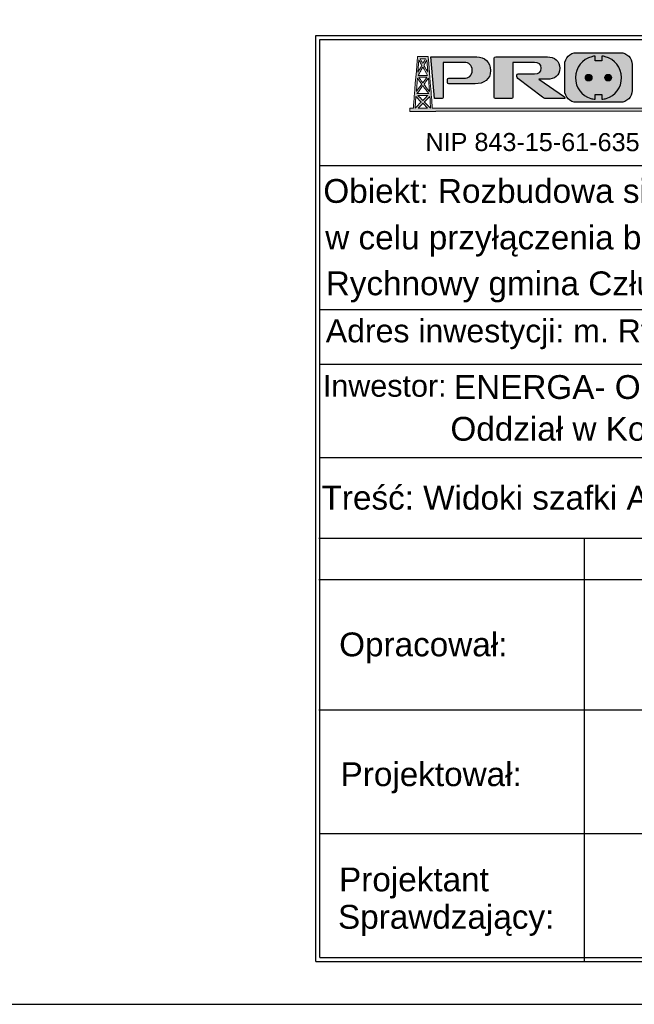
# Model space of a CAD drawing. Header units: millimetres. Extents: x -2674 to -2269, y -551 to -111.
# Tile 14 of 18: x -2456 to -2397, y -398 to -304. Entities that reach past the tile are written whole.
import ezdxf
from ezdxf.enums import TextEntityAlignment as Align

# ---------------------------------------------------------------- set-up
doc = ezdxf.new("R2010")
doc.units = ezdxf.units.MM
doc.layers.add('E- opisy', color=255, linetype='Continuous', lineweight=35)
doc.layers.add('logo', color=7, linetype='Continuous', lineweight=0)
doc.layers.add('proj_urządz_enn-tabela', color=7, linetype='Continuous')
doc.layers.add('rzutnie', color=3, linetype='Continuous', plot=False)
doc.styles.add('ARIAL', font='arial.ttf', dxfattribs={"height": 25})
doc.styles.get("Standard").update_dxf_attribs({"font": 'arial.ttf'})

# ---------------------------------------------------------------- blocks, each defined once
blk = doc.blocks.new('Block_2')
at = {"layer": 'logo', "true_color": 0xaed800, "transparency": 33554687}
h = blk.add_hatch(color=62, dxfattribs=at)
h.dxf.hatch_style = 2
edge = h.paths.add_edge_path()
edge.add_spline(control_points=[(-2069.6, -128.6), (-2069.7, -128.4), (-2069.9, -128.3), (-2070.1, -128.1), (-2069.9, -128), (-2069.8, -127.8), (-2069.7, -127.7), (-2065.6, -123.3), (-2061.3, -118.7), (-2056.5, -113.5), (-2055.7, -123.3), (-2054.4, -141), (-2054.2, -143.6), (-2054.2, -143.6), (-2054.5, -143.6), (-2054.5, -143.6), (-2056.3, -141.8), (-2065.1, -133.3), (-2069.6, -128.6)], knot_values=[0, 0, 0, 0, 1, 1, 1, 2, 2, 2, 3, 3, 3, 4, 4, 4, 5, 5, 5, 6, 6, 6, 6], degree=3, periodic=0)
edge = h.paths.add_edge_path()
edge.add_spline(control_points=[(-2094.2, -143.6), (-2094.2, -143.6), (-2091.9, -113.5), (-2091.9, -113.5), (-2091.9, -113.5), (-2082.6, -123.5), (-2078.4, -128.1), (-2082.6, -132.4), (-2092, -141.7), (-2093.8, -143.6), (-2093.8, -143.6), (-2094.2, -143.6), (-2094.2, -143.6)], knot_values=[0, 0, 0, 0, 1, 1, 1, 2, 2, 2, 3, 3, 3, 4, 4, 4, 4], degree=3, periodic=1)
edge = h.paths.add_edge_path()
edge.add_spline(control_points=[(-2088.2, -67.2), (-2084.3, -72.6), (-2080.8, -77.2), (-2077.4, -81.9), (-2077.2, -82.3), (-2077.2, -83.1), (-2077.5, -83.5), (-2081.7, -89.2), (-2090.8, -101.5), (-2090.8, -101.5), (-2090.8, -101.5), (-2089.1, -79), (-2088.2, -67.2)], knot_values=[0, 0, 0, 0, 1, 1, 1, 2, 2, 2, 3, 3, 3, 4, 4, 4, 4], degree=3, periodic=0)
edge = h.paths.add_edge_path()
edge.add_spline(control_points=[(-2084.6, -20.2), (-2084.6, -20.2), (-2083.7, -21.7), (-2082.6, -23.7), (-2080.8, -26.8), (-2078.5, -31), (-2077.4, -33), (-2077, -33.7), (-2077, -34.8), (-2077.3, -35.4), (-2078.1, -36.9), (-2079.3, -38.8), (-2080.4, -40.8), (-2083.5, -45.9), (-2087, -51.4), (-2087, -51.4), (-2087, -51.4), (-2084.6, -20.2), (-2084.6, -20.2)], knot_values=[0, 0, 0, 0, 1, 1, 1, 2, 2, 2, 3, 3, 3, 4, 4, 4, 5, 5, 5, 6, 6, 6, 6], degree=3, periodic=1)
edge = h.paths.add_edge_path()
edge.add_spline(control_points=[(-2067.4, -17.9), (-2067.4, -17.9), (-2071.8, -25.7), (-2074.2, -29.9), (-2076.5, -25.8), (-2080.9, -17.9), (-2080.9, -17.9), (-2080.9, -17.9), (-2067.4, -17.9), (-2067.4, -17.9)], knot_values=[0, 0, 0, 0, 1, 1, 1, 2, 2, 2, 3, 3, 3, 3], degree=3, periodic=1)
edge = h.paths.add_edge_path()
edge.add_spline(control_points=[(-2061.3, -51.4), (-2061.3, -51.4), (-2068.9, -39.5), (-2070.7, -36), (-2071.1, -35.2), (-2071.4, -34), (-2071.1, -33.4), (-2069, -29.3), (-2063.8, -20.1), (-2063.8, -20.1), (-2063.8, -20.1), (-2061.3, -51.4), (-2061.3, -51.4)], knot_values=[0, 0, 0, 0, 1, 1, 1, 2, 2, 2, 3, 3, 3, 4, 4, 4, 4], degree=3, periodic=1)
edge = h.paths.add_edge_path()
edge.add_spline(control_points=[(-2086.2, -60.2), (-2084, -56.1), (-2081.8, -52.2), (-2079.5, -48.2), (-2077.8, -45.1), (-2076, -41.9), (-2074.2, -38.7), (-2070, -46), (-2066.2, -52.9), (-2062.1, -60.2), (-2067.5, -60.2), (-2072.8, -60.2), (-2078, -60.2), (-2080.7, -60.2), (-2083.5, -60.2), (-2086.2, -60.2)], knot_values=[0, 0, 0, 0, 1, 1, 1, 2, 2, 2, 3, 3, 3, 4, 4, 4, 5, 5, 5, 5], degree=3, periodic=0)
edge = h.paths.add_edge_path()
edge.add_spline(control_points=[(-2077.5, -64.8), (-2072.9, -64.8), (-2068.4, -64.8), (-2063.7, -64.8), (-2067.2, -69.6), (-2070.5, -74.1), (-2074.2, -79), (-2074.8, -78.2), (-2075.4, -77.3), (-2076, -76.5), (-2078.9, -72.6), (-2081.7, -68.8), (-2084.7, -64.8), (-2082.2, -64.8), (-2079.9, -64.8), (-2077.5, -64.8)], knot_values=[0, 0, 0, 0, 1, 1, 1, 2, 2, 2, 3, 3, 3, 4, 4, 4, 5, 5, 5, 5], degree=3, periodic=0)
edge = h.paths.add_edge_path()
edge.add_spline(control_points=[(-2072.3, -106.6), (-2077.9, -106.6), (-2083.5, -106.6), (-2089.3, -106.6), (-2084.4, -100), (-2079.7, -93.6), (-2074.7, -87), (-2074.5, -86.7), (-2074.4, -86.5), (-2074.2, -86.2), (-2069, -93.1), (-2064.2, -99.7), (-2059.1, -106.6), (-2063.6, -106.6), (-2067.9, -106.6), (-2072.3, -106.6)], knot_values=[0, 0, 0, 0, 1, 1, 1, 2, 2, 2, 3, 3, 3, 4, 4, 4, 5, 5, 5, 5], degree=3, periodic=0)
edge = h.paths.add_edge_path()
edge.add_spline(control_points=[(-2074.2, -124.4), (-2078.4, -120), (-2082.7, -115.4), (-2086.7, -111), (-2081.9, -111), (-2076.8, -111), (-2071.8, -111), (-2068.3, -111), (-2064.8, -111), (-2061.4, -111), (-2064.3, -114.1), (-2067.4, -117.3), (-2070.6, -120.6), (-2071.8, -121.9), (-2073, -123.1), (-2074.2, -124.4)], knot_values=[0, 0, 0, 0, 1, 1, 1, 2, 2, 2, 3, 3, 3, 4, 4, 4, 5, 5, 5, 5], degree=3, periodic=0)
edge = h.paths.add_edge_path()
edge.add_spline(control_points=[(-2067.7, -143.6), (-2067.7, -143.6), (-2085.9, -143.6), (-2085.9, -143.6), (-2082.1, -139.5), (-2078.2, -135.3), (-2074.1, -130.9), (-2072.2, -132.9), (-2070.4, -134.9), (-2068.6, -136.9), (-2066.4, -139.1), (-2064.4, -141.4), (-2062.3, -143.6), (-2062.3, -143.6), (-2067.7, -143.6), (-2067.7, -143.6)], knot_values=[0, 0, 0, 0, 1, 1, 1, 2, 2, 2, 3, 3, 3, 4, 4, 4, 5, 5, 5, 5], degree=3, periodic=1)
edge = h.paths.add_edge_path()
edge.add_spline(control_points=[(-2060.1, -67.2), (-2060.1, -67.2), (-2057.4, -101.5), (-2057.4, -101.5), (-2057.4, -101.5), (-2065.1, -91.2), (-2068.6, -86.5), (-2071.5, -82.6), (-2071.5, -82.6), (-2068.5, -78.6), (-2065.9, -75.1), (-2060.1, -67.2), (-2060.1, -67.2)], knot_values=[0, 0, 0, 0, 1, 1, 1, 2, 2, 2, 3, 3, 3, 4, 4, 4, 4], degree=3, periodic=1)
edge = h.paths.add_edge_path()
edge.add_spline(control_points=[(-2041.9, -143.6), (-2041.9, -143.6), (-2050, -143.6), (-2050, -143.6), (-2051.3, -124.9), (-2052.8, -106.3), (-2054.3, -87.7), (-2056.1, -64), (-2060.3, -12), (-2060.3, -12), (-2060.3, -12), (-2084, -12), (-2084, -12), (-2084, -12), (-2087.6, -12), (-2087.6, -12), (-2087.6, -12), (-2093.3, -78.3), (-2095.6, -107.3), (-2096.5, -119.4), (-2097.5, -131.5), (-2098.4, -143.6), (-2098.4, -143.6), (-2107.8, -143.6), (-2107.8, -143.6), (-2107.8, -143.6), (-2107.8, -151.8), (-2107.8, -151.8), (-2107.8, -151.8), (-2107.5, -151.8), (-2107.5, -151.8), (-2107.5, -151.9), (-2107.5, -151.9), (-2107.5, -151.9), (-2085.2, -151.9), (-2063.1, -151.9), (-2040.8, -151.9), (-2040.8, -151.9), (-2040.8, -151.9), (-2040.8, -151.8), (-2040.8, -151.8), (-906, -151.8), (-906, -151.8), (-906, -151.8), (-906, -143.6), (-906, -143.6), (-906, -143.6), (-2041.9, -143.6), (-2041.9, -143.6)], knot_values=[0, 0, 0, 0, 1, 1, 1, 2, 2, 2, 3, 3, 3, 4, 4, 4, 5, 5, 5, 6, 6, 6, 7, 7, 7, 8, 8, 8, 9, 9, 9, 10, 10, 10, 11, 11, 11, 12, 12, 12, 13, 13, 13, 14, 14, 14, 15, 15, 15, 16, 16, 16, 16], degree=3, periodic=1)
h = blk.add_hatch(color=62, dxfattribs=at)
h.dxf.hatch_style = 2
edge = h.paths.add_edge_path()
edge.add_spline(control_points=[(-1650.1, -57.4), (-1645.4, -57.4), (-1641.6, -60.9), (-1641.6, -65.7), (-1641.6, -70.6), (-1645.4, -74.2), (-1650.1, -74.2), (-1654.8, -74.2), (-1658.5, -70.6), (-1658.5, -65.7), (-1658.5, -60.9), (-1654.8, -57.4), (-1650.1, -57.4)], knot_values=[0, 0, 0, 0, 1, 1, 1, 2, 2, 2, 3, 3, 3, 4, 4, 4, 4], degree=3, periodic=0)
edge = h.paths.add_edge_path()
edge.add_spline(control_points=[(-1600, -57.4), (-1595.3, -57.4), (-1591.5, -60.9), (-1591.5, -65.7), (-1591.5, -70.6), (-1595.3, -74.2), (-1600, -74.2), (-1604.7, -74.2), (-1608.4, -70.6), (-1608.4, -65.7), (-1608.4, -60.9), (-1604.7, -57.4), (-1600, -57.4)], knot_values=[0, 0, 0, 0, 1, 1, 1, 2, 2, 2, 3, 3, 3, 4, 4, 4, 4], degree=3, periodic=0)
edge = h.paths.add_edge_path()
edge.add_spline(control_points=[(-1644.5, -118.7), (-1641, -119.8), (-1637.2, -120.6), (-1633.3, -121.1), (-1633.3, -121.1), (-1633.3, -108.7), (-1633.3, -108.7), (-1633.3, -108.7), (-1616.3, -108.7), (-1616.3, -108.7), (-1616.3, -108.7), (-1616.3, -121.1), (-1616.3, -121.1), (-1612.4, -120.6), (-1608.7, -119.8), (-1605.1, -118.7), (-1581.8, -111.5), (-1566.1, -91.4), (-1566.1, -65.7), (-1566.1, -39.2), (-1583, -18.6), (-1607.8, -12.2), (-1610.5, -11.4), (-1613.4, -10.9), (-1616.3, -10.5), (-1616.3, -10.5), (-1616.3, -22.9), (-1616.3, -22.9), (-1616.3, -22.9), (-1633.3, -22.9), (-1633.3, -22.9), (-1633.3, -22.9), (-1633.3, -10.5), (-1633.3, -10.5), (-1636.3, -10.9), (-1639.1, -11.4), (-1641.9, -12.2), (-1666.7, -18.6), (-1683.6, -39.2), (-1683.6, -65.7), (-1683.6, -91.4), (-1667.9, -111.5), (-1644.5, -118.7)], knot_values=[0, 0, 0, 0, 1, 1, 1, 2, 2, 2, 3, 3, 3, 4, 4, 4, 5, 5, 5, 6, 6, 6, 7, 7, 7, 8, 8, 8, 9, 9, 9, 10, 10, 10, 11, 11, 11, 12, 12, 12, 13, 13, 13, 14, 14, 14, 14], degree=3, periodic=0)
h = blk.add_hatch(color=62, dxfattribs=at)
h.dxf.hatch_style = 2
h.paths.add_polyline_path([(-1066.7, -110.4), (-1058.7, -110.4), (-1047.6, -82.6), (-1070.3, -82.6), (-1062.1, -62), (-1070.1, -62), (-1078.2, -82.4), (-1078.3, -82.4), (-1081.2, -90), (-1058.5, -90)])
at = {"layer": 'logo'}
blk.add_lwpolyline([(-1066.7, -110.4), (-1058.7, -110.4), (-1047.6, -82.6), (-1070.3, -82.6), (-1062.1, -62), (-1070.1, -62), (-1078.2, -82.4), (-1078.3, -82.4), (-1081.2, -90), (-1058.5, -90)], close=True, dxfattribs=at)
for points, knots in [([(-2041.9, -143.6), (-2041.9, -143.6), (-2050, -143.6), (-2050, -143.6), (-2051.3, -124.9), (-2052.8, -106.3), (-2054.3, -87.7), (-2056.1, -64), (-2060.3, -12), (-2060.3, -12), (-2060.3, -12), (-2084, -12), (-2084, -12), (-2084, -12), (-2087.6, -12), (-2087.6, -12), (-2087.6, -12), (-2093.3, -78.3), (-2095.6, -107.3), (-2096.5, -119.4), (-2097.5, -131.5), (-2098.4, -143.6), (-2098.4, -143.6), (-2107.8, -143.6), (-2107.8, -143.6), (-2107.8, -143.6), (-2107.8, -151.8), (-2107.8, -151.8), (-2107.8, -151.8), (-2107.5, -151.8), (-2107.5, -151.8), (-2107.5, -151.9), (-2107.5, -151.9), (-2107.5, -151.9), (-2085.2, -151.9), (-2063.1, -151.9), (-2040.8, -151.9), (-2040.8, -151.9), (-2040.8, -151.9), (-2040.8, -151.8), (-2040.8, -151.8), (-906, -151.8), (-906, -151.8), (-906, -151.8), (-906, -143.6), (-906, -143.6), (-906, -143.6), (-2041.9, -143.6), (-2041.9, -143.6)], [0, 0, 0, 0, 1, 1, 1, 2, 2, 2, 3, 3, 3, 4, 4, 4, 5, 5, 5, 6, 6, 6, 7, 7, 7, 8, 8, 8, 9, 9, 9, 10, 10, 10, 11, 11, 11, 12, 12, 12, 13, 13, 13, 14, 14, 14, 15, 15, 15, 16, 16, 16, 16]), ([(-2084.6, -20.2), (-2084.6, -20.2), (-2083.7, -21.7), (-2082.6, -23.7), (-2080.8, -26.8), (-2078.5, -31), (-2077.4, -33), (-2077, -33.7), (-2077, -34.8), (-2077.3, -35.4), (-2078.1, -36.9), (-2079.3, -38.8), (-2080.4, -40.8), (-2083.5, -45.9), (-2087, -51.4), (-2087, -51.4), (-2087, -51.4), (-2084.6, -20.2), (-2084.6, -20.2)], [0, 0, 0, 0, 1, 1, 1, 2, 2, 2, 3, 3, 3, 4, 4, 4, 5, 5, 5, 6, 6, 6, 6]), ([(-2067.4, -17.9), (-2067.4, -17.9), (-2071.8, -25.7), (-2074.2, -29.9), (-2076.5, -25.8), (-2080.9, -17.9), (-2080.9, -17.9), (-2080.9, -17.9), (-2067.4, -17.9), (-2067.4, -17.9)], [0, 0, 0, 0, 1, 1, 1, 2, 2, 2, 3, 3, 3, 3]), ([(-2061.3, -51.4), (-2061.3, -51.4), (-2068.9, -39.5), (-2070.7, -36), (-2071.1, -35.2), (-2071.4, -34), (-2071.1, -33.4), (-2069, -29.3), (-2063.8, -20.1), (-2063.8, -20.1), (-2063.8, -20.1), (-2061.3, -51.4), (-2061.3, -51.4)], [0, 0, 0, 0, 1, 1, 1, 2, 2, 2, 3, 3, 3, 4, 4, 4, 4]), ([(-1644.5, -118.7), (-1641, -119.8), (-1637.2, -120.6), (-1633.3, -121.1), (-1633.3, -121.1), (-1633.3, -108.7), (-1633.3, -108.7), (-1633.3, -108.7), (-1616.3, -108.7), (-1616.3, -108.7), (-1616.3, -108.7), (-1616.3, -121.1), (-1616.3, -121.1), (-1612.4, -120.6), (-1608.7, -119.8), (-1605.1, -118.7), (-1581.8, -111.5), (-1566.1, -91.4), (-1566.1, -65.7), (-1566.1, -39.2), (-1583, -18.6), (-1607.8, -12.2), (-1610.5, -11.4), (-1613.4, -10.9), (-1616.3, -10.5), (-1616.3, -10.5), (-1616.3, -22.9), (-1616.3, -22.9), (-1616.3, -22.9), (-1633.3, -22.9), (-1633.3, -22.9), (-1633.3, -22.9), (-1633.3, -10.5), (-1633.3, -10.5), (-1636.3, -10.9), (-1639.1, -11.4), (-1641.9, -12.2), (-1666.7, -18.6), (-1683.6, -39.2), (-1683.6, -65.7), (-1683.6, -91.4), (-1667.9, -111.5), (-1644.5, -118.7)], [0, 0, 0, 0, 1, 1, 1, 2, 2, 2, 3, 3, 3, 4, 4, 4, 5, 5, 5, 6, 6, 6, 7, 7, 7, 8, 8, 8, 9, 9, 9, 10, 10, 10, 11, 11, 11, 12, 12, 12, 13, 13, 13, 14, 14, 14, 14]), ([(-2086.2, -60.2), (-2084, -56.1), (-2081.8, -52.2), (-2079.5, -48.2), (-2077.8, -45.1), (-2076, -41.9), (-2074.2, -38.7), (-2070, -46), (-2066.2, -52.9), (-2062.1, -60.2), (-2067.5, -60.2), (-2072.8, -60.2), (-2078, -60.2), (-2080.7, -60.2), (-2083.5, -60.2), (-2086.2, -60.2)], [0, 0, 0, 0, 1, 1, 1, 2, 2, 2, 3, 3, 3, 4, 4, 4, 5, 5, 5, 5]), ([(-2088.2, -67.2), (-2084.3, -72.6), (-2080.8, -77.2), (-2077.4, -81.9), (-2077.2, -82.3), (-2077.2, -83.1), (-2077.5, -83.5), (-2081.7, -89.2), (-2090.8, -101.5), (-2090.8, -101.5), (-2090.8, -101.5), (-2089.1, -79), (-2088.2, -67.2)], [0, 0, 0, 0, 1, 1, 1, 2, 2, 2, 3, 3, 3, 4, 4, 4, 4]), ([(-2077.5, -64.8), (-2072.9, -64.8), (-2068.4, -64.8), (-2063.7, -64.8), (-2067.2, -69.6), (-2070.5, -74.1), (-2074.2, -79), (-2074.8, -78.2), (-2075.4, -77.3), (-2076, -76.5), (-2078.9, -72.6), (-2081.7, -68.8), (-2084.7, -64.8), (-2082.2, -64.8), (-2079.9, -64.8), (-2077.5, -64.8)], [0, 0, 0, 0, 1, 1, 1, 2, 2, 2, 3, 3, 3, 4, 4, 4, 5, 5, 5, 5]), ([(-2060.1, -67.2), (-2060.1, -67.2), (-2057.4, -101.5), (-2057.4, -101.5), (-2057.4, -101.5), (-2065.1, -91.2), (-2068.6, -86.5), (-2071.5, -82.6), (-2071.5, -82.6), (-2068.5, -78.6), (-2065.9, -75.1), (-2060.1, -67.2), (-2060.1, -67.2)], [0, 0, 0, 0, 1, 1, 1, 2, 2, 2, 3, 3, 3, 4, 4, 4, 4]), ([(-1650.1, -57.4), (-1645.4, -57.4), (-1641.6, -60.9), (-1641.6, -65.7), (-1641.6, -70.6), (-1645.4, -74.2), (-1650.1, -74.2), (-1654.8, -74.2), (-1658.5, -70.6), (-1658.5, -65.7), (-1658.5, -60.9), (-1654.8, -57.4), (-1650.1, -57.4)], [0, 0, 0, 0, 1, 1, 1, 2, 2, 2, 3, 3, 3, 4, 4, 4, 4]), ([(-1600, -57.4), (-1595.3, -57.4), (-1591.5, -60.9), (-1591.5, -65.7), (-1591.5, -70.6), (-1595.3, -74.2), (-1600, -74.2), (-1604.7, -74.2), (-1608.4, -70.6), (-1608.4, -65.7), (-1608.4, -60.9), (-1604.7, -57.4), (-1600, -57.4)], [0, 0, 0, 0, 1, 1, 1, 2, 2, 2, 3, 3, 3, 4, 4, 4, 4]), ([(-2072.3, -106.6), (-2077.9, -106.6), (-2083.5, -106.6), (-2089.3, -106.6), (-2084.4, -100), (-2079.7, -93.6), (-2074.7, -87), (-2074.5, -86.7), (-2074.4, -86.5), (-2074.2, -86.2), (-2069, -93.1), (-2064.2, -99.7), (-2059.1, -106.6), (-2063.6, -106.6), (-2067.9, -106.6), (-2072.3, -106.6)], [0, 0, 0, 0, 1, 1, 1, 2, 2, 2, 3, 3, 3, 4, 4, 4, 5, 5, 5, 5]), ([(-2094.2, -143.6), (-2094.2, -143.6), (-2091.9, -113.5), (-2091.9, -113.5), (-2091.9, -113.5), (-2082.6, -123.5), (-2078.4, -128.1), (-2082.6, -132.4), (-2092, -141.7), (-2093.8, -143.6), (-2093.8, -143.6), (-2094.2, -143.6), (-2094.2, -143.6)], [0, 0, 0, 0, 1, 1, 1, 2, 2, 2, 3, 3, 3, 4, 4, 4, 4]), ([(-2074.2, -124.4), (-2078.4, -120), (-2082.7, -115.4), (-2086.7, -111), (-2081.9, -111), (-2076.8, -111), (-2071.8, -111), (-2068.3, -111), (-2064.8, -111), (-2061.4, -111), (-2064.3, -114.1), (-2067.4, -117.3), (-2070.6, -120.6), (-2071.8, -121.9), (-2073, -123.1), (-2074.2, -124.4)], [0, 0, 0, 0, 1, 1, 1, 2, 2, 2, 3, 3, 3, 4, 4, 4, 5, 5, 5, 5]), ([(-2069.6, -128.6), (-2069.7, -128.4), (-2069.9, -128.3), (-2070.1, -128.1), (-2069.9, -128), (-2069.8, -127.8), (-2069.7, -127.7), (-2065.6, -123.3), (-2061.3, -118.7), (-2056.5, -113.5), (-2055.7, -123.3), (-2054.4, -141), (-2054.2, -143.6), (-2054.2, -143.6), (-2054.5, -143.6), (-2054.5, -143.6), (-2056.3, -141.8), (-2065.1, -133.3), (-2069.6, -128.6)], [0, 0, 0, 0, 1, 1, 1, 2, 2, 2, 3, 3, 3, 4, 4, 4, 5, 5, 5, 6, 6, 6, 6]), ([(-2067.7, -143.6), (-2067.7, -143.6), (-2085.9, -143.6), (-2085.9, -143.6), (-2082.1, -139.5), (-2078.2, -135.3), (-2074.1, -130.9), (-2072.2, -132.9), (-2070.4, -134.9), (-2068.6, -136.9), (-2066.4, -139.1), (-2064.4, -141.4), (-2062.3, -143.6), (-2062.3, -143.6), (-2067.7, -143.6), (-2067.7, -143.6)], [0, 0, 0, 0, 1, 1, 1, 2, 2, 2, 3, 3, 3, 4, 4, 4, 5, 5, 5, 5])]:
    blk.add_open_spline(points, degree=3, knots=knots, dxfattribs=at)

msp = doc.modelspace()

# ---------------------------------------------------------------- hatches: boundary and pattern name
at = {"transparency": 33554687}
h = msp.add_hatch(color=0, dxfattribs=at)
h.dxf.hatch_style = 2
edge = h.paths.add_edge_path()
edge.add_spline(control_points=[(-2411.938, -307.389), (-2411.938, -307.389), (-2416.331, -307.389), (-2416.331, -307.389)], knot_values=[0, 0, 0, 0, 1, 1, 1, 1], degree=3, periodic=0)
edge.add_spline(control_points=[(-2416.331, -307.389), (-2416.331, -307.389), (-2415.975, -311.397), (-2415.975, -311.397)], knot_values=[1, 1, 1, 1, 2, 2, 2, 2], degree=3, periodic=0)
edge.add_spline(control_points=[(-2415.975, -311.397), (-2415.975, -311.397), (-2415.264, -311.397), (-2415.264, -311.397)], knot_values=[2, 2, 2, 2, 3, 3, 3, 3], degree=3, periodic=0)
edge.add_spline(control_points=[(-2415.14, -311.279), (-2415.14, -311.279), (-2415.14, -307.93), (-2415.14, -307.93)], knot_values=[4, 4, 4, 4, 5, 5, 5, 5], degree=3, periodic=0)
edge.add_spline(control_points=[(-2415.14, -307.93), (-2415.14, -307.93), (-2413.131, -307.93), (-2413.131, -307.93)], knot_values=[5, 5, 5, 5, 6, 6, 6, 6], degree=3, periodic=0)
edge.add_spline(control_points=[(-2413.131, -307.93), (-2412.702, -307.93), (-2412.361, -308.188), (-2412.361, -308.688)], knot_values=[6, 6, 6, 6, 7, 7, 7, 7], degree=3, periodic=0)
edge.add_spline(control_points=[(-2412.361, -308.688), (-2412.361, -309.223), (-2412.719, -309.44), (-2413.166, -309.44)], knot_values=[7, 7, 7, 7, 8, 8, 8, 8], degree=3, periodic=0)
edge.add_spline(control_points=[(-2413.166, -309.44), (-2413.166, -309.44), (-2414.623, -309.44), (-2414.623, -309.44)], knot_values=[8, 8, 8, 8, 9, 9, 9, 9], degree=3, periodic=0)
edge.add_spline(control_points=[(-2414.747, -309.563), (-2414.747, -309.563), (-2414.747, -309.863), (-2414.747, -309.863)], knot_values=[10, 10, 10, 10, 11, 11, 11, 11], degree=3, periodic=0)
edge.add_spline(control_points=[(-2414.623, -309.98), (-2414.623, -309.98), (-2412.085, -309.98), (-2412.085, -309.98)], knot_values=[12, 12, 12, 12, 13, 13, 13, 13], degree=3, periodic=0)
edge.add_spline(control_points=[(-2412.085, -309.98), (-2411.25, -309.98), (-2410.61, -309.552), (-2410.61, -308.711)], knot_values=[13, 13, 13, 13, 14, 14, 14, 14], degree=3, periodic=0)
edge.add_spline(control_points=[(-2410.61, -308.711), (-2410.61, -307.871), (-2411.198, -307.389), (-2411.938, -307.389)], knot_values=[14, 14, 14, 14, 15, 15, 15, 15], degree=3, periodic=0)
at = {"true_color": 0x151616, "transparency": 33554687}
h = msp.add_hatch(color=250, dxfattribs=at)
h.dxf.hatch_style = 2
edge = h.paths.add_edge_path()
edge.add_spline(control_points=[(-2405.976, -309.546), (-2405.976, -309.546), (-2405.16, -309.546), (-2405.16, -309.546), (-2404.472, -309.546), (-2403.961, -309.175), (-2403.961, -308.488), (-2403.961, -307.795), (-2404.472, -307.389), (-2405.16, -307.389), (-2405.16, -307.389), (-2410.101, -307.389), (-2410.101, -307.389), (-2410.207, -307.389), (-2410.254, -307.442), (-2410.254, -307.542), (-2410.254, -307.542), (-2410.254, -311.279), (-2410.254, -311.279), (-2410.254, -311.355), (-2410.207, -311.397), (-2410.131, -311.397), (-2410.131, -311.397), (-2408.603, -311.397), (-2408.603, -311.397), (-2408.527, -311.397), (-2408.48, -311.355), (-2408.48, -311.279), (-2408.48, -311.279), (-2408.48, -307.93), (-2408.48, -307.93), (-2408.48, -307.93), (-2406.4, -307.93), (-2406.4, -307.93), (-2405.982, -307.93), (-2405.741, -308.065), (-2405.741, -308.464), (-2405.741, -308.87), (-2405.982, -309.017), (-2406.394, -309.017), (-2406.394, -309.017), (-2407.962, -309.017), (-2407.962, -309.017), (-2408.045, -309.017), (-2408.086, -309.058), (-2408.086, -309.134), (-2408.086, -309.134), (-2408.086, -309.281), (-2408.086, -309.281), (-2408.086, -309.364), (-2408.057, -309.411), (-2407.998, -309.452), (-2407.998, -309.452), (-2405.63, -311.267), (-2405.63, -311.267), (-2405.477, -311.379), (-2405.348, -311.397), (-2405.13, -311.397), (-2405.13, -311.397), (-2403.556, -311.397), (-2403.556, -311.397), (-2403.491, -311.397), (-2403.467, -311.355), (-2403.467, -311.32), (-2403.467, -311.297), (-2403.485, -311.261), (-2403.509, -311.238), (-2403.509, -311.238), (-2405.976, -309.546), (-2405.976, -309.546)], knot_values=[0, 0, 0, 0, 1, 1, 1, 2, 2, 2, 3, 3, 3, 4, 4, 4, 5, 5, 5, 6, 6, 6, 7, 7, 7, 8, 8, 8, 9, 9, 9, 10, 10, 10, 11, 11, 11, 12, 12, 12, 13, 13, 13, 14, 14, 14, 15, 15, 15, 16, 16, 16, 17, 17, 17, 18, 18, 18, 19, 19, 19, 20, 20, 20, 21, 21, 21, 22, 22, 22, 23, 23, 23, 23], degree=3, periodic=1)
h = msp.add_hatch(color=250, dxfattribs=at)
h.dxf.hatch_style = 2
edge = h.paths.add_edge_path()
edge.add_spline(control_points=[(-2399.934, -311.462), (-2399.934, -311.462), (-2399.934, -310.997), (-2399.934, -310.997), (-2399.934, -310.997), (-2400.573, -310.997), (-2400.573, -310.997), (-2400.573, -310.997), (-2400.573, -311.462), (-2400.573, -311.462), (-2400.719, -311.444), (-2400.859, -311.414), (-2400.992, -311.372), (-2401.868, -311.102), (-2402.456, -310.351), (-2402.456, -309.387), (-2402.456, -308.391), (-2401.823, -307.621), (-2400.893, -307.378), (-2400.79, -307.351), (-2400.683, -307.331), (-2400.573, -307.318), (-2400.573, -307.318), (-2400.573, -307.782), (-2400.573, -307.782), (-2400.573, -307.782), (-2399.934, -307.782), (-2399.934, -307.782), (-2399.934, -307.782), (-2399.934, -307.318), (-2399.934, -307.318), (-2399.824, -307.331), (-2399.717, -307.351), (-2399.614, -307.378), (-2398.684, -307.621), (-2398.05, -308.391), (-2398.05, -309.387), (-2398.05, -310.351), (-2398.639, -311.102), (-2399.514, -311.372), (-2399.648, -311.414), (-2399.788, -311.444), (-2399.934, -311.462)], knot_values=[0, 0, 0, 0, 1, 1, 1, 2, 2, 2, 3, 3, 3, 4, 4, 4, 5, 5, 5, 6, 6, 6, 7, 7, 7, 8, 8, 8, 9, 9, 9, 10, 10, 10, 11, 11, 11, 12, 12, 12, 13, 13, 13, 14, 14, 14, 14], degree=3, periodic=0)
edge = h.paths.add_edge_path()
edge.add_spline(control_points=[(-2397.027, -308.118), (-2397.027, -307.497), (-2397.531, -306.994), (-2398.151, -306.994), (-2398.151, -306.994), (-2402.365, -306.994), (-2402.365, -306.994), (-2402.986, -306.994), (-2403.489, -307.497), (-2403.489, -308.118), (-2403.489, -308.118), (-2403.489, -309.375), (-2403.489, -309.375), (-2403.489, -309.375), (-2403.489, -310.627), (-2403.489, -310.627), (-2403.489, -311.248), (-2402.986, -311.751), (-2402.365, -311.751), (-2402.365, -311.751), (-2398.151, -311.751), (-2398.151, -311.751), (-2397.531, -311.751), (-2397.027, -311.248), (-2397.027, -310.627), (-2397.027, -310.627), (-2397.027, -309.592), (-2397.027, -309.592), (-2397.021, -309.521), (-2397.018, -309.449), (-2397.018, -309.375), (-2397.018, -309.301), (-2397.021, -309.228), (-2397.027, -309.156), (-2397.027, -309.156), (-2397.027, -308.118), (-2397.027, -308.118)], knot_values=[0, 0, 0, 0, 1, 1, 1, 2, 2, 2, 3, 3, 3, 4, 4, 4, 5, 5, 5, 6, 6, 6, 7, 7, 7, 8, 8, 8, 9, 9, 9, 10, 10, 10, 11, 11, 11, 12, 12, 12, 12], degree=3, periodic=0)
h = msp.add_hatch(color=250, dxfattribs=at)
h.dxf.hatch_style = 2
edge = h.paths.add_edge_path()
edge.add_spline(control_points=[(-2401.201, -309.073), (-2401.377, -309.073), (-2401.514, -309.204), (-2401.514, -309.387), (-2401.514, -309.569), (-2401.377, -309.706), (-2401.201, -309.706), (-2401.024, -309.706), (-2400.881, -309.569), (-2400.881, -309.387), (-2400.881, -309.204), (-2401.024, -309.073), (-2401.201, -309.073)], knot_values=[0, 0, 0, 0, 1, 1, 1, 2, 2, 2, 3, 3, 3, 4, 4, 4, 4], degree=3, periodic=0)
h = msp.add_hatch(color=250, dxfattribs=at)
h.dxf.hatch_style = 2
edge = h.paths.add_edge_path()
edge.add_spline(control_points=[(-2399.324, -309.073), (-2399.5, -309.073), (-2399.637, -309.204), (-2399.637, -309.387), (-2399.637, -309.569), (-2399.5, -309.706), (-2399.324, -309.706), (-2399.147, -309.706), (-2399.004, -309.569), (-2399.004, -309.387), (-2399.004, -309.204), (-2399.147, -309.073), (-2399.324, -309.073)], knot_values=[0, 0, 0, 0, 1, 1, 1, 2, 2, 2, 3, 3, 3, 4, 4, 4, 4], degree=3, periodic=0)

# ---------------------------------------------------------------- linework, layer by layer
at = {"color": 7}
for p, q in [((-2427.377, -394.1), (-2427.371, -305.353)), ((-2427.371, -305.353), (-2272.457, -305.353)), ((-2427.371, -305.353), (-2272.457, -305.353)), ((-2426.997, -305.734), (-2272.835, -305.734)), ((-2426.996, -393.729), (-2426.997, -305.734)), ((-2426.997, -317.798), (-2272.838, -317.798)), ((-2426.996, -331.607), (-2272.839, -331.607)), ((-2426.996, -336.838), (-2272.839, -336.838)), ((-2426.996, -345.785), (-2272.843, -345.785)), ((-2427.087, -353.522), (-2272.841, -353.522)), ((-2426.996, -353.522), (-2272.841, -353.522)), ((-2401.609, -382.227), (-2401.608, -353.522)), ((-2427.087, -357.489), (-2272.842, -357.489)), ((-2401.611, -394.101), (-2401.609, -365.397)), ((-2427.087, -369.98), (-2272.843, -369.98)), ((-2427.376, -381.854), (-2427.376, -381.854)), ((-2426.996, -381.854), (-2272.844, -381.854)), ((-2427.377, -393.729), (-2427.377, -393.729)), ((-2426.996, -393.729), (-2272.846, -393.729))]:
    msp.add_line(p, q, dxfattribs=at)
at = {"color": 0}
msp.add_open_spline([(-2411.938, -307.389), (-2411.938, -307.389), (-2416.331, -307.389), (-2416.331, -307.389), (-2416.331, -307.389), (-2415.975, -311.397), (-2415.975, -311.397), (-2415.975, -311.397), (-2415.264, -311.397), (-2415.264, -311.397), (-2415.181, -311.397), (-2415.14, -311.355), (-2415.14, -311.279), (-2415.14, -311.279), (-2415.14, -307.93), (-2415.14, -307.93), (-2415.14, -307.93), (-2413.131, -307.93), (-2413.131, -307.93), (-2412.702, -307.93), (-2412.361, -308.188), (-2412.361, -308.688), (-2412.361, -309.223), (-2412.719, -309.44), (-2413.166, -309.44), (-2413.166, -309.44), (-2414.623, -309.44), (-2414.623, -309.44), (-2414.7, -309.44), (-2414.747, -309.481), (-2414.747, -309.563), (-2414.747, -309.563), (-2414.747, -309.863), (-2414.747, -309.863), (-2414.747, -309.939), (-2414.7, -309.98), (-2414.623, -309.98), (-2414.623, -309.98), (-2412.085, -309.98), (-2412.085, -309.98), (-2411.25, -309.98), (-2410.61, -309.552), (-2410.61, -308.711), (-2410.61, -307.871), (-2411.198, -307.389), (-2411.938, -307.389)], degree=3, knots=[0, 0, 0, 0, 1, 1, 1, 2, 2, 2, 3, 3, 3, 4, 4, 4, 5, 5, 5, 6, 6, 6, 7, 7, 7, 8, 8, 8, 9, 9, 9, 10, 10, 10, 11, 11, 11, 12, 12, 12, 13, 13, 13, 14, 14, 14, 15, 15, 15, 15], dxfattribs=at)
for points, knots in [([(-2405.976, -309.546), (-2405.976, -309.546), (-2405.16, -309.546), (-2405.16, -309.546), (-2404.472, -309.546), (-2403.961, -309.175), (-2403.961, -308.488), (-2403.961, -307.795), (-2404.472, -307.389), (-2405.16, -307.389), (-2405.16, -307.389), (-2410.101, -307.389), (-2410.101, -307.389), (-2410.207, -307.389), (-2410.254, -307.442), (-2410.254, -307.542), (-2410.254, -307.542), (-2410.254, -311.279), (-2410.254, -311.279), (-2410.254, -311.355), (-2410.207, -311.397), (-2410.131, -311.397), (-2410.131, -311.397), (-2408.603, -311.397), (-2408.603, -311.397), (-2408.527, -311.397), (-2408.48, -311.355), (-2408.48, -311.279), (-2408.48, -311.279), (-2408.48, -307.93), (-2408.48, -307.93), (-2408.48, -307.93), (-2406.4, -307.93), (-2406.4, -307.93), (-2405.982, -307.93), (-2405.741, -308.065), (-2405.741, -308.464), (-2405.741, -308.87), (-2405.982, -309.017), (-2406.394, -309.017), (-2406.394, -309.017), (-2407.962, -309.017), (-2407.962, -309.017), (-2408.045, -309.017), (-2408.086, -309.058), (-2408.086, -309.134), (-2408.086, -309.134), (-2408.086, -309.281), (-2408.086, -309.281), (-2408.086, -309.364), (-2408.057, -309.411), (-2407.998, -309.452), (-2407.998, -309.452), (-2405.63, -311.267), (-2405.63, -311.267), (-2405.477, -311.379), (-2405.348, -311.397), (-2405.13, -311.397), (-2405.13, -311.397), (-2403.556, -311.397), (-2403.556, -311.397), (-2403.491, -311.397), (-2403.467, -311.355), (-2403.467, -311.32), (-2403.467, -311.297), (-2403.485, -311.261), (-2403.509, -311.238), (-2403.509, -311.238), (-2405.976, -309.546), (-2405.976, -309.546)], [0, 0, 0, 0, 1, 1, 1, 2, 2, 2, 3, 3, 3, 4, 4, 4, 5, 5, 5, 6, 6, 6, 7, 7, 7, 8, 8, 8, 9, 9, 9, 10, 10, 10, 11, 11, 11, 12, 12, 12, 13, 13, 13, 14, 14, 14, 15, 15, 15, 16, 16, 16, 17, 17, 17, 18, 18, 18, 19, 19, 19, 20, 20, 20, 21, 21, 21, 22, 22, 22, 23, 23, 23, 23]), ([(-2397.027, -308.118), (-2397.027, -307.497), (-2397.531, -306.994), (-2398.151, -306.994), (-2398.151, -306.994), (-2402.365, -306.994), (-2402.365, -306.994), (-2402.986, -306.994), (-2403.489, -307.497), (-2403.489, -308.118), (-2403.489, -308.118), (-2403.489, -309.375), (-2403.489, -309.375), (-2403.489, -309.375), (-2403.489, -310.627), (-2403.489, -310.627), (-2403.489, -311.248), (-2402.986, -311.751), (-2402.365, -311.751), (-2402.365, -311.751), (-2398.151, -311.751), (-2398.151, -311.751), (-2397.531, -311.751), (-2397.027, -311.248), (-2397.027, -310.627), (-2397.027, -310.627), (-2397.027, -309.592), (-2397.027, -309.592), (-2397.021, -309.521), (-2397.018, -309.449), (-2397.018, -309.375), (-2397.018, -309.301), (-2397.021, -309.228), (-2397.027, -309.156), (-2397.027, -309.156), (-2397.027, -308.118), (-2397.027, -308.118)], [0, 0, 0, 0, 1, 1, 1, 2, 2, 2, 3, 3, 3, 4, 4, 4, 5, 5, 5, 6, 6, 6, 7, 7, 7, 8, 8, 8, 9, 9, 9, 10, 10, 10, 11, 11, 11, 12, 12, 12, 12]), ([(-2399.934, -311.462), (-2399.934, -311.462), (-2399.934, -310.997), (-2399.934, -310.997), (-2399.934, -310.997), (-2400.573, -310.997), (-2400.573, -310.997), (-2400.573, -310.997), (-2400.573, -311.462), (-2400.573, -311.462), (-2400.719, -311.444), (-2400.859, -311.414), (-2400.992, -311.372), (-2401.868, -311.102), (-2402.456, -310.351), (-2402.456, -309.387), (-2402.456, -308.391), (-2401.823, -307.621), (-2400.893, -307.378), (-2400.79, -307.351), (-2400.683, -307.331), (-2400.573, -307.318), (-2400.573, -307.318), (-2400.573, -307.782), (-2400.573, -307.782), (-2400.573, -307.782), (-2399.934, -307.782), (-2399.934, -307.782), (-2399.934, -307.782), (-2399.934, -307.318), (-2399.934, -307.318), (-2399.824, -307.331), (-2399.717, -307.351), (-2399.614, -307.378), (-2398.684, -307.621), (-2398.05, -308.391), (-2398.05, -309.387), (-2398.05, -310.351), (-2398.639, -311.102), (-2399.514, -311.372), (-2399.648, -311.414), (-2399.788, -311.444), (-2399.934, -311.462)], [0, 0, 0, 0, 1, 1, 1, 2, 2, 2, 3, 3, 3, 4, 4, 4, 5, 5, 5, 6, 6, 6, 7, 7, 7, 8, 8, 8, 9, 9, 9, 10, 10, 10, 11, 11, 11, 12, 12, 12, 13, 13, 13, 14, 14, 14, 14]), ([(-2401.201, -309.073), (-2401.377, -309.073), (-2401.514, -309.204), (-2401.514, -309.387), (-2401.514, -309.569), (-2401.377, -309.706), (-2401.201, -309.706), (-2401.024, -309.706), (-2400.881, -309.569), (-2400.881, -309.387), (-2400.881, -309.204), (-2401.024, -309.073), (-2401.201, -309.073)], [0, 0, 0, 0, 1, 1, 1, 2, 2, 2, 3, 3, 3, 4, 4, 4, 4]), ([(-2399.324, -309.073), (-2399.5, -309.073), (-2399.637, -309.204), (-2399.637, -309.387), (-2399.637, -309.569), (-2399.5, -309.706), (-2399.324, -309.706), (-2399.147, -309.706), (-2399.004, -309.569), (-2399.004, -309.387), (-2399.004, -309.204), (-2399.147, -309.073), (-2399.324, -309.073)], [0, 0, 0, 0, 1, 1, 1, 2, 2, 2, 3, 3, 3, 4, 4, 4, 4])]:
    msp.add_open_spline(points, degree=3, knots=knots)
at = {"layer": 'E- opisy', "color": 7}
msp.add_line((-2411.887, -393.767), (-2411.887, -393.767), dxfattribs=at)
at = {"layer": 'proj_urządz_enn-tabela', "color": 7}
msp.add_line((-2427.377, -394.101), (-2272.467, -394.11), dxfattribs=at)
at = {"layer": 'rzutnie'}
msp.add_lwpolyline([(-2658.741, -111.217), (-2658.741, -398.217), (-2268.741, -398.217), (-2268.741, -111.217)], close=True, dxfattribs=at)

# ---------------------------------------------------------------- block references
at = {"xscale": 0.03750000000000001, "yscale": 0.03750000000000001, "zscale": 0.03750000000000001}
msp.add_blockref('Block_2', (-2339.322, -306.922), dxfattribs=at)

# ---------------------------------------------------------------- texts
at = {"color": 7, "style": 'ARIAL'}
msp.add_text('NIP 843-15-61-635  REGON 220442294                             e-mail:marluk007@vp.pl', height=1.72947, rotation=359.92104, dxfattribs=at).set_placement((-2372.327, -316.471), align=Align.CENTER)
for s, height, p in [('Obiekt: Rozbudowa sieci elektroenergetycznej SN-15kV oraz budowa sieci nn-0,4 kV', 2.28443, (-2426.647, -321.389)), ('w celu przyłączenia budynków magazynowych na dz. nr 603/10 w miejscowości  ', 2.28443, (-2426.464, -325.851)), ('Rychnowy gmina Człuchów', 2.28443, (-2426.414, -330.246)), ('Inwestor:', 2.0941, (-2426.695, -339.971))]:
    msp.add_text(s, height=height, dxfattribs=at).set_placement(p)
for s, height, p in [('ENERGA- OPERATOR S.A. z siedzibą w Gdańsku ', 2.28443, (-2414.117, -339.044)), ('Oddział w Koszalinie; 75-950 Koszalin ul. Morska 10', 2.28443, (-2414.457, -343.048)), ('Treść: Widoki szafki AMI oraz schemat montażowy ', 2.28443, (-2426.819, -349.653)), ('Opracował:', 2.2844, (-2425.13, -363.715)), ('Projektował:', 2.28443, (-2424.992, -376.157)), ('Projektant', 2.2844, (-2425.138, -386.245)), ('Sprawdzający:', 2.28443, (-2425.24, -389.83))]:
    msp.add_text(s, height=height, dxfattribs=at).set_placement(p, align=Align.MIDDLE_LEFT)
at = {"color": 7, "insert": (-2426.414, -332.556), "char_height": 2.2, "width": 115.39407, "attachment_point": 1}
msp.add_mtext('\\pxqj;{\\fArial|b0|i0|c238|p34;Adres inwestycji: m. Rychnowy dz. 425/5; 425/3; 603/9  gm. Człuchów     }', dxfattribs=at)

doc.saveas('drawing.dxf')
